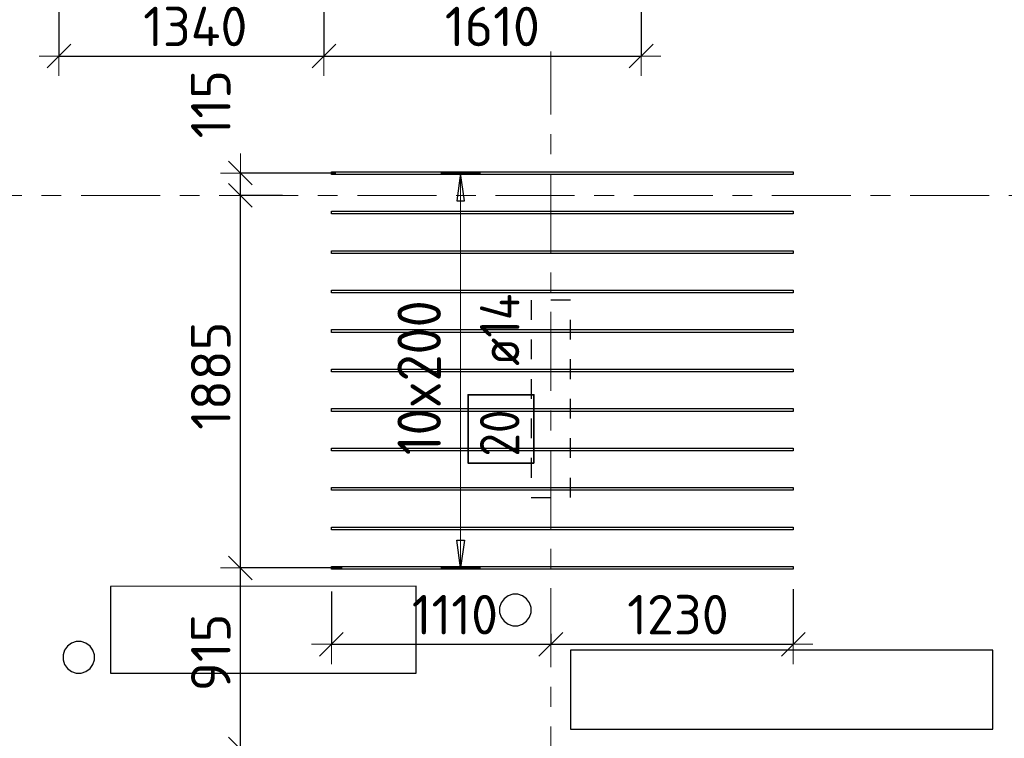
# Model space of a CAD drawing. Header units: metres. Extents: x -38 to 98, y -15 to 21.
# Tile 10 of 147: x 11.06 to 16.05, y 4.65 to 8.29. Entities that reach past the tile are written whole.
import ezdxf

# ---------------------------------------------------------------- set-up
doc = ezdxf.new("R2010")
doc.units = ezdxf.units.M
doc.header["$PDMODE"] = 65
for name, pattern in [('______11', [0.5, 0.4, -0.05, 0, -0.05]), ('______2', [0.0405, 0.03, -0.0105]), ('______5', [1.1, 0.8, -0.1, 0.1, -0.1])]:
    doc.linetypes.add(name, pattern=pattern)
for name, color, linetype, lineweight in [('XR$1$Осевая линия (1)', 7, '______5', 13), ('XR$4$Перекрытие (1)', 7, 'Continuous', 35), ('XR$4$Размерная линия (1)', 7, 'Continuous', 13)]:
    doc.layers.add(name, color=color, linetype=linetype, lineweight=lineweight)
doc.layers.add('XR$4$Арм.стержн.Доп. Арм верхн.зоны Х', color=7, linetype='Continuous', lineweight=35, true_color=0x8c8cff)
doc.layers.add('XR$6$Стена_ бетон несущ.', color=7, linetype='Continuous', lineweight=70, true_color=0xb4b496)
doc.styles.add('ISOCPEUR', font='txt')
doc.dimstyles.new('DIMSTYLE_3', dxfattribs={"dimtxt": 0.2, "dimasz": 0.2, "dimexe": 0, "dimexo": 0, "dimgap": 0.1, "dimtad": 2, "dimdec": 0, "dimlfac": 1000, "dimrnd": 5, "dimzin": 12, "dimdsep": 46, "dimtxsty": 'ISOCPEUR', "dimblk1": 'ALL_ML_STRICH', "dimblk2": 'ALL_ML_STRICH', "dimsah": 1, "dimcen": 0, "dimclrd": 7, "dimclre": 256, "dimclrt": 7, "dimadec": 0, "dimazin": 0, "dimtfac": 1, "dimtdec": 0, "dimtix": 1, "dimtmove": 2, "dimatfit": 3, "dimfxl": 0, "dimtzin": 0, "dimlwd": 0, "dimlwe": -3, "dimarcsym": 0})
doc.dimstyles.new('DIMSTYLE_33', dxfattribs={"dimtxt": 0.2, "dimasz": 0.2, "dimexe": 0, "dimexo": 0, "dimgap": 0.1, "dimtad": 2, "dimdec": 0, "dimlfac": 1000, "dimrnd": 5, "dimzin": 12, "dimdsep": 46, "dimtxsty": 'ISOCPEUR', "dimblk1": 'ALL_ML_STRICH', "dimblk2": 'ALL_ML_STRICH', "dimsah": 1, "dimcen": 0, "dimclrd": 7, "dimclre": 256, "dimclrt": 7, "dimadec": 0, "dimazin": 0, "dimtfac": 1, "dimtdec": 0, "dimtix": 1, "dimtmove": 2, "dimatfit": 3, "dimfxl": 0, "dimtvp": 1.2, "dimtzin": 0, "dimlwd": 0, "dimlwe": -3, "dimarcsym": 0})

# ---------------------------------------------------------------- blocks, each defined once
blk = doc.blocks.new('ALL_ML_STRICH')
at = {"color": 0, "linetype": 'ByBlock', "lineweight": -2}
for p, q in [((0, -0.5), (0, 0.5)), ((-0.3, -0.3), (0.3, 0.3)), ((-1, 0), (0.5, 0))]:
    blk.add_line(p, q, dxfattribs=at)
blk = doc.blocks.new('*D327')
at = {"layer": 'DEFPOINTS', "color": 7, "linetype": 'Continuous', "lineweight": 13, "transparency": 33554687}
for p in [(12.6759, 4.5965), (12.1772, 3.3), (12.2886, 3.3)]:
    blk.add_point(p, dxfattribs=at)
at = {"layer": 'XR$4$Размерная линия (1)', "color": 9, "linetype": 'Continuous', "lineweight": -2, "true_color": 0xc7c7c7, "transparency": 33554687}
for p, q in [((12.6559, 4.5965), (12.1772, 4.5965)), ((12.2686, 3.3), (12.1772, 3.3))]:
    blk.add_line(p, q, dxfattribs=at)
at = {"layer": 'XR$4$Размерная линия (1)', "color": 7, "linetype": 'Continuous', "lineweight": -2, "transparency": 33554687}
blk.add_line((12.1772, 3.3), (12.1772, 4.5965), dxfattribs=at)
at = {"layer": 'XR$4$Размерная линия (1)', "color": 7, "linetype": 'Continuous', "lineweight": 13, "transparency": 33554687, "xscale": 0.2, "yscale": 0.2, "zscale": 0.2}
for p, rotation in [((12.1772, 4.5965), 90), ((12.1772, 3.3), 270)]:
    blk.add_blockref('ALL_ML_STRICH', p, dxfattribs=dict(at, rotation=rotation))
at = {"layer": 'XR$4$Размерная линия (1)', "color": 7, "linetype": 'Continuous', "lineweight": 13, "transparency": 33554687, "insert": (12.0272, 3.9783), "char_height": 0.2, "width": 0.8, "attachment_point": 5, "rotation": 90, "style": 'ISOCPEUR'}
blk.add_mtext('\\A1;{1295}', dxfattribs=at)
blk = doc.blocks.new('*D328')
at = {"layer": 'DEFPOINTS', "color": 7, "linetype": 'Continuous', "lineweight": 13, "transparency": 33554687}
for p in [(12.713, 5.5133), (12.1772, 4.5965), (12.6759, 4.5965)]:
    blk.add_point(p, dxfattribs=at)
at = {"layer": 'XR$4$Размерная линия (1)', "color": 9, "linetype": 'Continuous', "lineweight": -2, "true_color": 0xc7c7c7, "transparency": 33554687}
for p, q in [((12.693, 5.5133), (12.1772, 5.5133)), ((12.6559, 4.5965), (12.1772, 4.5965))]:
    blk.add_line(p, q, dxfattribs=at)
at = {"layer": 'XR$4$Размерная линия (1)', "color": 7, "linetype": 'Continuous', "lineweight": -2, "transparency": 33554687}
blk.add_line((12.1772, 4.5965), (12.1772, 5.5133), dxfattribs=at)
at = {"layer": 'XR$4$Размерная линия (1)', "color": 7, "linetype": 'Continuous', "lineweight": 13, "transparency": 33554687, "xscale": 0.2, "yscale": 0.2, "zscale": 0.2}
for p, rotation in [((12.1772, 5.5133), 90), ((12.1772, 4.5965), 270)]:
    blk.add_blockref('ALL_ML_STRICH', p, dxfattribs=dict(at, rotation=rotation))
at = {"layer": 'XR$4$Размерная линия (1)', "color": 7, "linetype": 'Continuous', "lineweight": 13, "transparency": 33554687, "insert": (12.0272, 5.0849), "char_height": 0.2, "width": 0.6, "attachment_point": 5, "rotation": 90, "style": 'ISOCPEUR'}
blk.add_mtext('\\A1;{915}', dxfattribs=at)
blk = doc.blocks.new('*D329')
at = {"layer": 'DEFPOINTS', "color": 7, "linetype": 'Continuous', "lineweight": 13, "transparency": 33554687}
for p in [(12.4106, 7.4), (12.1772, 5.5133), (12.713, 5.5133)]:
    blk.add_point(p, dxfattribs=at)
at = {"layer": 'XR$4$Размерная линия (1)', "color": 9, "linetype": 'Continuous', "lineweight": -2, "true_color": 0xc7c7c7, "transparency": 33554687}
for p, q in [((12.3906, 7.4), (12.1772, 7.4)), ((12.693, 5.5133), (12.1772, 5.5133))]:
    blk.add_line(p, q, dxfattribs=at)
at = {"layer": 'XR$4$Размерная линия (1)', "color": 7, "linetype": 'Continuous', "lineweight": -2, "transparency": 33554687}
blk.add_line((12.1772, 5.5133), (12.1772, 7.4), dxfattribs=at)
at = {"layer": 'XR$4$Размерная линия (1)', "color": 7, "linetype": 'Continuous', "lineweight": 13, "transparency": 33554687, "xscale": 0.2, "yscale": 0.2, "zscale": 0.2}
for p, rotation in [((12.1772, 7.4), 90), ((12.1772, 5.5133), 270)]:
    blk.add_blockref('ALL_ML_STRICH', p, dxfattribs=dict(at, rotation=rotation))
at = {"layer": 'XR$4$Размерная линия (1)', "color": 7, "linetype": 'Continuous', "lineweight": 13, "transparency": 33554687, "insert": (12.0272, 6.4867), "char_height": 0.2, "width": 0.8, "attachment_point": 5, "rotation": 90, "style": 'ISOCPEUR'}
blk.add_mtext('\\A1;{1885}', dxfattribs=at)
blk = doc.blocks.new('*D330')
at = {"layer": 'DEFPOINTS', "color": 7, "linetype": 'Continuous', "lineweight": 13, "transparency": 33554687}
for p in [(12.6812, 7.5133), (12.1772, 7.4), (12.4106, 7.4)]:
    blk.add_point(p, dxfattribs=at)
at = {"layer": 'XR$4$Размерная линия (1)', "color": 9, "linetype": 'Continuous', "lineweight": -2, "true_color": 0xc7c7c7, "transparency": 33554687}
for p, q in [((12.6612, 7.5133), (12.1772, 7.5133)), ((12.3906, 7.4), (12.1772, 7.4))]:
    blk.add_line(p, q, dxfattribs=at)
at = {"layer": 'XR$4$Размерная линия (1)', "color": 7, "linetype": 'Continuous', "lineweight": -2, "transparency": 33554687}
blk.add_line((12.1772, 7.4), (12.1772, 7.5133), dxfattribs=at)
at = {"layer": 'XR$4$Размерная линия (1)', "color": 7, "linetype": 'Continuous', "lineweight": 13, "transparency": 33554687, "xscale": 0.2, "yscale": 0.2, "zscale": 0.2}
for p, rotation in [((12.1772, 7.5133), 90), ((12.1772, 7.4), 270)]:
    blk.add_blockref('ALL_ML_STRICH', p, dxfattribs=dict(at, rotation=rotation))
at = {"layer": 'XR$4$Размерная линия (1)', "color": 7, "linetype": 'Continuous', "lineweight": 13, "transparency": 33554687, "insert": (12.0271, 7.8623), "char_height": 0.2, "width": 0.6, "attachment_point": 5, "rotation": 90, "style": 'ISOCPEUR'}
blk.add_mtext('\\A1;{115}', dxfattribs=at)
blk = doc.blocks.new('*D333')
at = {"layer": 'DEFPOINTS', "color": 7, "linetype": 'Continuous', "lineweight": 13, "transparency": 33554687}
for p in [(11.2576, 8.4806), (12.6, 8.3811), (11.2576, 8.106)]:
    blk.add_point(p, dxfattribs=at)
at = {"layer": 'XR$4$Размерная линия (1)', "color": 9, "linetype": 'Continuous', "lineweight": -2, "true_color": 0xc7c7c7, "transparency": 33554687}
for p, q in [((11.2576, 8.4606), (11.2576, 8.106)), ((12.6, 8.3611), (12.6, 8.106))]:
    blk.add_line(p, q, dxfattribs=at)
at = {"layer": 'XR$4$Размерная линия (1)', "color": 7, "linetype": 'Continuous', "lineweight": -2, "transparency": 33554687}
blk.add_line((11.2576, 8.106), (12.6, 8.106), dxfattribs=at)
at = {"layer": 'XR$4$Размерная линия (1)', "color": 7, "linetype": 'Continuous', "lineweight": 13, "transparency": 33554687, "xscale": 0.2, "yscale": 0.2, "zscale": 0.2, "rotation": 180}
blk.add_blockref('ALL_ML_STRICH', (11.2576, 8.106), dxfattribs=at)
at = {"layer": 'XR$4$Размерная линия (1)', "color": 7, "linetype": 'Continuous', "lineweight": 13, "transparency": 33554687, "xscale": 0.2, "yscale": 0.2, "zscale": 0.2}
blk.add_blockref('ALL_ML_STRICH', (12.6, 8.106), dxfattribs=at)
at = {"layer": 'XR$4$Размерная линия (1)', "color": 7, "linetype": 'Continuous', "lineweight": 13, "transparency": 33554687, "insert": (11.9488, 8.256), "char_height": 0.2, "width": 0.8, "attachment_point": 5, "style": 'ISOCPEUR'}
blk.add_mtext('\\A1;{1340}', dxfattribs=at)
blk = doc.blocks.new('*D334')
at = {"layer": 'DEFPOINTS', "color": 7, "linetype": 'Continuous', "lineweight": 13, "transparency": 33554687}
for p in [(12.6, 8.3811), (14.2076, 8.3811), (12.6, 8.106)]:
    blk.add_point(p, dxfattribs=at)
at = {"layer": 'XR$4$Размерная линия (1)', "color": 9, "linetype": 'Continuous', "lineweight": -2, "true_color": 0xc7c7c7, "transparency": 33554687}
for p, q in [((12.6, 8.3611), (12.6, 8.106)), ((14.2076, 8.3611), (14.2076, 8.106))]:
    blk.add_line(p, q, dxfattribs=at)
at = {"layer": 'XR$4$Размерная линия (1)', "color": 7, "linetype": 'Continuous', "lineweight": -2, "transparency": 33554687}
blk.add_line((12.6, 8.106), (14.2076, 8.106), dxfattribs=at)
at = {"layer": 'XR$4$Размерная линия (1)', "color": 7, "linetype": 'Continuous', "lineweight": 13, "transparency": 33554687, "xscale": 0.2, "yscale": 0.2, "zscale": 0.2, "rotation": 180}
blk.add_blockref('ALL_ML_STRICH', (12.6, 8.106), dxfattribs=at)
at = {"layer": 'XR$4$Размерная линия (1)', "color": 7, "linetype": 'Continuous', "lineweight": 13, "transparency": 33554687, "xscale": 0.2, "yscale": 0.2, "zscale": 0.2}
blk.add_blockref('ALL_ML_STRICH', (14.2076, 8.106), dxfattribs=at)
at = {"layer": 'XR$4$Размерная линия (1)', "color": 7, "linetype": 'Continuous', "lineweight": 13, "transparency": 33554687, "insert": (13.4538, 8.256), "char_height": 0.2, "width": 0.8, "attachment_point": 5, "style": 'ISOCPEUR'}
blk.add_mtext('\\A1;{1610}', dxfattribs=at)
blk = doc.blocks.new('*D335')
at = {"layer": 'DEFPOINTS', "color": 7, "linetype": 'Continuous', "lineweight": 13, "transparency": 33554687}
for p in [(12.6381, 5.4143), (13.75, 5.1597), (12.6381, 5.1262)]:
    blk.add_point(p, dxfattribs=at)
at = {"layer": 'XR$4$Размерная линия (1)', "color": 9, "linetype": 'Continuous', "lineweight": -2, "true_color": 0xc7c7c7, "transparency": 33554687}
for p, q in [((12.6381, 5.3943), (12.6381, 5.1262)), ((13.75, 5.1797), (13.75, 5.1262))]:
    blk.add_line(p, q, dxfattribs=at)
at = {"layer": 'XR$4$Размерная линия (1)', "color": 7, "linetype": 'Continuous', "lineweight": -2, "transparency": 33554687}
blk.add_line((12.6381, 5.1262), (13.75, 5.1262), dxfattribs=at)
at = {"layer": 'XR$4$Размерная линия (1)', "color": 7, "linetype": 'Continuous', "lineweight": 13, "transparency": 33554687, "xscale": 0.2, "yscale": 0.2, "zscale": 0.2, "rotation": 180}
blk.add_blockref('ALL_ML_STRICH', (12.6381, 5.1262), dxfattribs=at)
at = {"layer": 'XR$4$Размерная линия (1)', "color": 7, "linetype": 'Continuous', "lineweight": 13, "transparency": 33554687, "xscale": 0.2, "yscale": 0.2, "zscale": 0.2}
blk.add_blockref('ALL_ML_STRICH', (13.75, 5.1262), dxfattribs=at)
at = {"layer": 'XR$4$Размерная линия (1)', "color": 7, "linetype": 'Continuous', "lineweight": 13, "transparency": 33554687, "insert": (13.2641, 5.2762), "char_height": 0.2, "width": 0.8, "attachment_point": 5, "style": 'ISOCPEUR'}
blk.add_mtext('\\A1;{1110}', dxfattribs=at)
blk = doc.blocks.new('*D336')
at = {"layer": 'DEFPOINTS', "color": 7, "linetype": 'Continuous', "lineweight": 13, "transparency": 33554687}
for p in [(14.9781, 5.4249), (13.75, 5.1597), (13.75, 5.1262)]:
    blk.add_point(p, dxfattribs=at)
at = {"layer": 'XR$4$Размерная линия (1)', "color": 9, "linetype": 'Continuous', "lineweight": -2, "true_color": 0xc7c7c7, "transparency": 33554687}
for p, q in [((14.9781, 5.4049), (14.9781, 5.1262)), ((13.75, 5.1797), (13.75, 5.1262))]:
    blk.add_line(p, q, dxfattribs=at)
at = {"layer": 'XR$4$Размерная линия (1)', "color": 7, "linetype": 'Continuous', "lineweight": -2, "transparency": 33554687}
blk.add_line((13.75, 5.1262), (14.9781, 5.1262), dxfattribs=at)
at = {"layer": 'XR$4$Размерная линия (1)', "color": 7, "linetype": 'Continuous', "lineweight": 13, "transparency": 33554687, "xscale": 0.2, "yscale": 0.2, "zscale": 0.2, "rotation": 180}
blk.add_blockref('ALL_ML_STRICH', (13.75, 5.1262), dxfattribs=at)
at = {"layer": 'XR$4$Размерная линия (1)', "color": 7, "linetype": 'Continuous', "lineweight": 13, "transparency": 33554687, "xscale": 0.2, "yscale": 0.2, "zscale": 0.2}
blk.add_blockref('ALL_ML_STRICH', (14.9781, 5.1262), dxfattribs=at)
at = {"layer": 'XR$4$Размерная линия (1)', "color": 7, "linetype": 'Continuous', "lineweight": 13, "transparency": 33554687, "insert": (14.3941, 5.2762), "char_height": 0.2, "width": 0.8, "attachment_point": 5, "style": 'ISOCPEUR'}
blk.add_mtext('\\A1;{1230}', dxfattribs=at)

msp = doc.modelspace()

# ---------------------------------------------------------------- linework, layer by layer
at = {"layer": 'XR$1$Осевая линия (1)', "color": 253, "linetype": '______11', "lineweight": 13, "true_color": 0xa0a0a0, "transparency": 33554687}
for p, q in [((13.75, -3.39), (13.75, 8.13)), ((-2.63, 7.4), (62.6, 7.4))]:
    msp.add_line(p, q, dxfattribs=at)
at = {"layer": 'XR$4$Арм.стержн.Доп. Арм верхн.зоны Х', "color": 253, "linetype": 'Continuous', "lineweight": -3, "true_color": 0xa0a0a0, "transparency": 33554687}
for p, q in [((13.2929, 7.5133), (13.1929, 7.5133)), ((13.2929, 7.5133), (13.3929, 7.5133)), ((13.2929, 5.5133), (13.1929, 5.5133)), ((13.2929, 5.5133), (13.3929, 5.5133))]:
    msp.add_line(p, q, dxfattribs=at)
at = {"layer": 'XR$4$Арм.стержн.Доп. Арм верхн.зоны Х', "color": 7, "linetype": 'Continuous', "lineweight": 25, "transparency": 33554687}
for p, q in [((13.2929, 7.5133), (13.2729, 7.3733)), ((13.3129, 7.3733), (13.2929, 7.5133)), ((13.2729, 7.3733), (13.3129, 7.3733)), ((13.2929, 5.5133), (13.2729, 5.6533)), ((13.2729, 5.6533), (13.3129, 5.6533)), ((13.3129, 5.6533), (13.2929, 5.5133))]:
    msp.add_line(p, q, dxfattribs=at)
at = {"layer": 'XR$4$Арм.стержн.Доп. Арм верхн.зоны Х', "color": 7, "linetype": 'Continuous', "lineweight": 13, "transparency": 33554687}
for p, q in [((13.2929, 7.5133), (13.2929, 7.5133)), ((13.2929, 5.5133), (13.2929, 7.5133)), ((13.2929, 5.5133), (13.2929, 5.5133))]:
    msp.add_line(p, q, dxfattribs=at)
at = {"layer": 'XR$4$Арм.стержн.Доп. Арм верхн.зоны Х', "color": 7, "linetype": 'Continuous', "lineweight": 25, "transparency": 33554687}
for points in [[(14.9781, 7.5063), (12.6381, 7.5063), (12.6381, 7.5203), (14.9781, 7.5203), (14.9781, 7.5063)], [(14.9781, 7.3063), (12.6381, 7.3063), (12.6381, 7.3203), (14.9781, 7.3203), (14.9781, 7.3063)], [(14.9781, 7.1063), (12.6381, 7.1063), (12.6381, 7.1203), (14.9781, 7.1203), (14.9781, 7.1063)], [(14.9781, 6.9063), (12.6381, 6.9063), (12.6381, 6.9203), (14.9781, 6.9203), (14.9781, 6.9063)], [(14.9781, 6.7063), (12.6381, 6.7063), (12.6381, 6.7203), (14.9781, 6.7203), (14.9781, 6.7063)], [(14.9781, 6.5063), (12.6381, 6.5063), (12.6381, 6.5203), (14.9781, 6.5203), (14.9781, 6.5063)], [(14.9781, 6.3063), (12.6381, 6.3063), (12.6381, 6.3203), (14.9781, 6.3203), (14.9781, 6.3063)], [(14.9781, 6.1063), (12.6381, 6.1063), (12.6381, 6.1203), (14.9781, 6.1203), (14.9781, 6.1063)], [(14.9781, 5.9063), (12.6381, 5.9063), (12.6381, 5.9203), (14.9781, 5.9203), (14.9781, 5.9063)], [(14.9781, 5.7063), (12.6381, 5.7063), (12.6381, 5.7203), (14.9781, 5.7203), (14.9781, 5.7063)], [(14.9781, 5.5063), (12.6381, 5.5063), (12.6381, 5.5203), (14.9781, 5.5203), (14.9781, 5.5063)]]:
    msp.add_lwpolyline(points, dxfattribs=at)
at = {"layer": 'XR$4$Арм.стержн.Доп. Арм верхн.зоны Х', "color": 7, "linetype": 'Continuous', "lineweight": 35, "transparency": 33554687}
msp.add_lwpolyline([(13.6643, 6.0439), (13.6643, 6.3906), (13.3309, 6.3906), (13.3309, 6.0439), (13.6643, 6.0439)], dxfattribs=at)
at = {"layer": 'XR$4$Перекрытие (1)', "color": 7, "linetype": 'Continuous', "lineweight": 25, "transparency": 33554687}
for p, q in [((13.0683, 5.4201), (11.5183, 5.4198)), ((11.5183, 5.4198), (11.5184, 4.9798)), ((13.0684, 4.9801), (13.0683, 5.4201)), ((13.513, 5.3571), (13.4981, 5.3367)), ((13.5334, 5.3719), (13.513, 5.3571)), ((13.5574, 5.3797), (13.5334, 5.3719)), ((13.5826, 5.3797), (13.5574, 5.3797)), ((13.6066, 5.3719), (13.5826, 5.3797)), ((13.627, 5.3571), (13.6066, 5.3719)), ((13.6419, 5.3367), (13.627, 5.3571)), ((13.4981, 5.3367), (13.4903, 5.3127)), ((13.4903, 5.3127), (13.4903, 5.2875)), ((13.6497, 5.3127), (13.6419, 5.3367)), ((13.6497, 5.2875), (13.6497, 5.3127)), ((13.4903, 5.2875), (13.4981, 5.2635)), ((13.4981, 5.2635), (13.513, 5.243)), ((13.513, 5.243), (13.5334, 5.2282)), ((13.6066, 5.2282), (13.627, 5.243)), ((13.627, 5.243), (13.6419, 5.2635)), ((13.6419, 5.2635), (13.6497, 5.2875)), ((13.5334, 5.2282), (13.5574, 5.2204)), ((13.5574, 5.2204), (13.5826, 5.2204)), ((13.5826, 5.2204), (13.6066, 5.2282)), ((11.3457, 5.14), (11.3217, 5.1322)), ((11.3709, 5.14), (11.3457, 5.14)), ((11.3949, 5.1322), (11.3709, 5.14)), ((11.2864, 5.0969), (11.2786, 5.0729)), ((11.3013, 5.1174), (11.2864, 5.0969)), ((11.3217, 5.1322), (11.3013, 5.1174)), ((11.4153, 5.1174), (11.3949, 5.1322)), ((11.4302, 5.0969), (11.4153, 5.1174)), ((11.438, 5.0729), (11.4302, 5.0969)), ((15.99, 5.0968), (13.85, 5.0964)), ((13.85, 5.0964), (13.85, 4.6964)), ((15.99, 4.6968), (15.99, 5.0968)), ((11.2786, 5.0729), (11.2786, 5.0477)), ((11.2786, 5.0477), (11.2864, 5.0237)), ((11.4302, 5.0237), (11.438, 5.0477)), ((11.438, 5.0477), (11.438, 5.0729)), ((11.2864, 5.0237), (11.3013, 5.0033)), ((11.3013, 5.0033), (11.3217, 4.9885)), ((11.3217, 4.9885), (11.3457, 4.9807)), ((11.3709, 4.9807), (11.3949, 4.9885)), ((11.3949, 4.9885), (11.4153, 5.0033)), ((11.4153, 5.0033), (11.4302, 5.0237)), ((11.3457, 4.9807), (11.3709, 4.9807)), ((11.5184, 4.9798), (13.0684, 4.9801)), ((13.85, 4.6964), (15.99, 4.6968))]:
    msp.add_line(p, q, dxfattribs=at)
at = {"layer": 'XR$6$Стена_ бетон несущ.', "color": 253, "linetype": '______2', "lineweight": -3, "true_color": 0xa0a0a0, "transparency": 33554687}
for p, q in [((13.85, 6.87), (13.65, 6.87)), ((13.65, 6.87), (13.65, 5.87)), ((13.85, 5.87), (13.85, 6.87)), ((13.65, 5.87), (13.85, 5.87))]:
    msp.add_line(p, q, dxfattribs=at)

# ---------------------------------------------------------------- texts
at = {"layer": 'XR$4$Арм.стержн.Доп. Арм верхн.зоны Х', "color": 7, "linetype": 'Continuous', "lineweight": 13, "transparency": 33554687, "insert": (13.1929, 6.0843), "char_height": 0.22, "width": 0.979318, "attachment_point": 7, "rotation": 90, "style": 'ISOCPEUR'}
msp.add_mtext('\\W0.91;10x200', dxfattribs=at)
at = {"layer": 'XR$4$Арм.стержн.Доп. Арм верхн.зоны Х', "color": 7, "linetype": 'Continuous', "lineweight": 25, "transparency": 33554687, "char_height": 0.2, "attachment_point": 7, "rotation": 90, "style": 'ISOCPEUR'}
for s, insert, width in [('\\W0.89; ø14 ', (13.5909, 6.4239), 0.769432), ('\\W0.87;20', (13.5909, 6.0772), 0.367208)]:
    msp.add_mtext(s, dxfattribs=dict(at, insert=insert, width=width))

# ---------------------------------------------------------------- dimensions: what is measured, and where the dimension line sits
at = {"layer": 'XR$4$Размерная линия (1)', "color": 7, "linetype": 'Continuous', "lineweight": 13, "transparency": 33554687}
for base, p1, p2, picture, middle in [((12.6, 8.106), (11.2576, 8.4606), (12.6, 8.3611), '*D333', (11.9488, 8.256)), ((14.2076, 8.106), (12.6, 8.3611), (14.2076, 8.3611), '*D334', (13.4538, 8.256)), ((13.75, 5.1262), (12.6381, 5.3943), (13.75, 5.1797), '*D335', (13.2641, 5.2762)), ((14.9781, 5.1262), (13.75, 5.1797), (14.9781, 5.4049), '*D336', (14.3941, 5.2762))]:
    dim = msp.add_linear_dim(base=base, p1=p1, p2=p2, dimstyle='DIMSTYLE_3', override={"dimpost": '<>', "dimclrd": 7, "dimclre": 9, "dimclrt": 7, "dimlwd": 0, "dimlwe": 65533}, dxfattribs=at)
    dim.commit()
    dim.dimension.update_dxf_attribs({"geometry": picture, "text_midpoint": middle, "dimtype": 160})
for base, p1, p2, dimstyle, picture, middle in [((12.1772, 7.5133), (12.3906, 7.4), (12.6612, 7.5133), 'DIMSTYLE_33', '*D330', (12.0271, 7.8623)), ((12.1772, 7.4), (12.693, 5.5133), (12.3906, 7.4), 'DIMSTYLE_3', '*D329', (12.0272, 6.4867)), ((12.1772, 5.5133), (12.6559, 4.5965), (12.693, 5.5133), 'DIMSTYLE_3', '*D328', (12.0272, 5.0849)), ((12.17716, 4.59651), (12.26858, 3.3), (12.6559, 4.59651), 'DIMSTYLE_3', '*D327', (12.02716, 3.97825))]:
    dim = msp.add_linear_dim(base=base, p1=p1, p2=p2, angle=90, dimstyle=dimstyle, override={"dimpost": '<>', "dimclrd": 7, "dimclre": 9, "dimclrt": 7, "dimlwd": 0, "dimlwe": 65533}, dxfattribs=at)
    dim.commit()
    dim.dimension.update_dxf_attribs({"geometry": picture, "text_midpoint": middle, "dimtype": 160})

doc.saveas('drawing.dxf')
